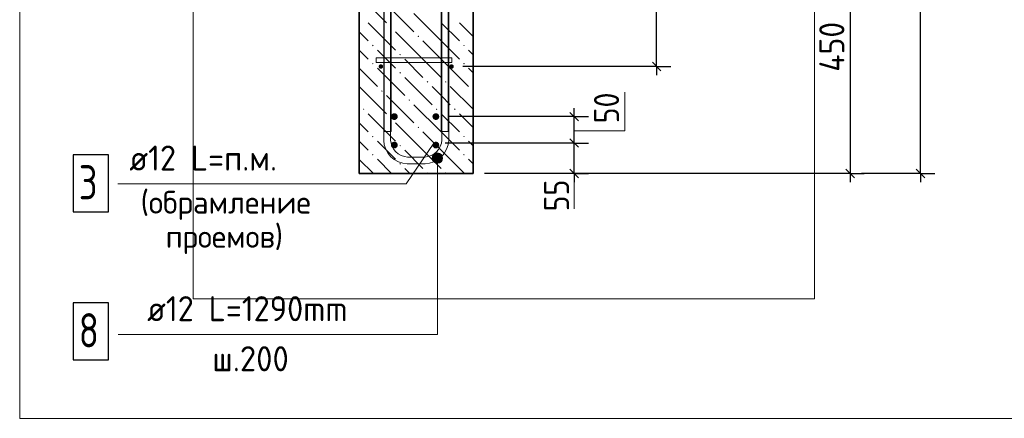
# Model space of a CAD drawing. Header units: millimetres. Extents: x 0 to 50400, y -12 to 35652.
# Tile 15 of 21: x 25102 to 35467, y 7689 to 11891. Entities that reach past the tile are written whole.
import ezdxf

# ---------------------------------------------------------------- set-up
doc = ezdxf.new("R2010")
doc.units = ezdxf.units.MM
doc.linetypes.add('______2', pattern=[324, 240, -84])
for name, color, linetype, lineweight in [('Standard', 7, 'Continuous', 25), ('ЖБ Стена верхний уровень', 7, 'Continuous', 35), ('Позиционная метка линия выноска', 7, 'Continuous', 13)]:
    doc.layers.add(name, color=color, linetype=linetype, lineweight=lineweight)
for name, color, linetype, true_color in [('Стена обрамление Г-обр.', 7, 'Continuous', 0xa0a0a0), ('Стена обрамление П-обр.', 7, 'Continuous', 0xa0a0a0), ('Стена фоновая арматура У1', 7, '______2', 0xa0a0a0), ('Стена фоновая арматура Х1', 7, '______2', 0xa0a0a0), ('Стена фоновая затяжка С-обр.', 7, '______2', 0xa0a0a0)]:
    doc.layers.add(name, color=color, linetype=linetype, true_color=true_color)
doc.styles.add('ISOCPEUR', font='txt')

msp = doc.modelspace()

# ---------------------------------------------------------------- hatches: boundary and pattern name
at = {"layer": 'ЖБ Стена верхний уровень', "linetype": 'Continuous', "lineweight": 18, "transparency": 33554687}
for points in [[(29003, 11811), (29011, 11819), (29019, 11811), (29011, 11803)], [(29291, 11715), (29299, 11723), (29307, 11715), (29299, 11707)], [(28811, 11619), (28819, 11627), (28827, 11619), (28819, 11611)], [(29771, 11619), (29779, 11627), (29787, 11619), (29779, 11611)], [(29099, 11523), (29107, 11531), (29115, 11523), (29107, 11515)], [(28811, 11427), (28819, 11435), (28827, 11427), (28819, 11419)], [(29771, 11427), (29779, 11435), (29787, 11427), (29779, 11419)], [(29099, 11331), (29107, 11339), (29115, 11331), (29107, 11323)], [(29387, 11235), (29395, 11243), (29403, 11235), (29395, 11227)], [(29579, 11235), (29587, 11243), (29595, 11235), (29587, 11227)], [(28907, 11139), (28915, 11147), (28923, 11139), (28915, 11131)], [(29867, 11139), (29875, 11147), (29876, 11146), (29876, 11132), (29875, 11131)], [(29195, 11043), (29203, 11051), (29211, 11043), (29203, 11035)], [(28715, 10947), (28723, 10955), (28731, 10947), (28723, 10939)], [(29483, 10947), (29491, 10955), (29499, 10947), (29491, 10939)], [(29675, 10947), (29683, 10955), (29691, 10947), (29683, 10939)], [(29003, 10851), (29011, 10859), (29019, 10851), (29011, 10843)], [(29291, 10755), (29299, 10763), (29307, 10755), (29299, 10747)], [(28811, 10659), (28819, 10667), (28827, 10659), (28819, 10651)], [(29771, 10659), (29779, 10667), (29787, 10659), (29779, 10651)], [(28811, 10467), (28819, 10475), (28827, 10467), (28819, 10459)], [(29099, 10563), (29107, 10571), (29115, 10563), (29107, 10555)], [(29771, 10467), (29779, 10475), (29787, 10467), (29779, 10459)], [(29099, 10371), (29107, 10379), (29115, 10371), (29107, 10363)], [(29387, 10275), (29395, 10283), (29403, 10275), (29397, 10269), (29393, 10269)], [(29579, 10275), (29587, 10283), (29595, 10275), (29589, 10269), (29585, 10269)]]:
    msp.add_hatch(color=7, dxfattribs=at).paths.add_polyline_path(points, flags=16)
at = {"layer": 'Позиционная метка линия выноска', "linetype": 'Continuous', "lineweight": 13, "transparency": 33554687}
for points in [[(29526, 10479), (29472, 10479), (29452, 10459)], [(29526, 10479), (29452, 10459), (29545, 10459)], [(29472, 10479), (29526, 10479), (29499, 10486)], [(29545, 10459), (29452, 10459), (29445, 10432)], [(29545, 10459), (29445, 10432), (29553, 10432)], [(29553, 10432), (29445, 10432), (29452, 10405)], [(29553, 10432), (29452, 10405), (29545, 10405)], [(29545, 10405), (29452, 10405), (29472, 10386)], [(29545, 10405), (29472, 10386), (29526, 10386)], [(29526, 10386), (29472, 10386), (29499, 10378)]]:
    msp.add_hatch(color=7, dxfattribs=at).paths.add_polyline_path(points)
at = {"layer": 'Стена обрамление Г-обр.', "linetype": 'Continuous', "lineweight": 13, "transparency": 33554687}
for points in [[(29082, 10869), (29079, 10883), (29071, 10895), (29059, 10902), (29046, 10905), (29032, 10902), (29020, 10895), (29012, 10883), (29010, 10869), (29012, 10855), (29020, 10844), (29032, 10836), (29046, 10833), (29059, 10836), (29071, 10844), (29079, 10855)], [(29519, 10869), (29516, 10883), (29509, 10895), (29497, 10902), (29483, 10905), (29469, 10902), (29458, 10895), (29450, 10883), (29447, 10869), (29450, 10855), (29458, 10844), (29469, 10836), (29483, 10833), (29497, 10836), (29509, 10844), (29516, 10855)], [(29082, 10569), (29079, 10583), (29071, 10595), (29059, 10602), (29046, 10605), (29032, 10602), (29020, 10595), (29012, 10583), (29010, 10569), (29012, 10555), (29020, 10544), (29032, 10536), (29046, 10533), (29059, 10536), (29071, 10544), (29079, 10555)], [(29519, 10569), (29516, 10583), (29509, 10595), (29497, 10602), (29483, 10605), (29469, 10602), (29458, 10595), (29450, 10583), (29447, 10569), (29450, 10555), (29458, 10544), (29469, 10536), (29483, 10533), (29497, 10536), (29509, 10544), (29516, 10555)]]:
    msp.add_hatch(color=7, dxfattribs=at).paths.add_polyline_path(points)
at = {"layer": 'Стена фоновая арматура У1', "linetype": 'Continuous', "lineweight": 13, "transparency": 33554687}
for points in [[(28928, 11397), (28926, 11406), (28921, 11414), (28913, 11419), (28904, 11421), (28895, 11419), (28887, 11414), (28882, 11406), (28880, 11397), (28882, 11388), (28887, 11380), (28895, 11375), (28904, 11373), (28913, 11375), (28921, 11380), (28926, 11388)], [(28928, 11397), (28926, 11406), (28921, 11414), (28913, 11419), (28904, 11421), (28895, 11419), (28887, 11414), (28882, 11406), (28880, 11397), (28882, 11388), (28887, 11380), (28895, 11375), (28904, 11373), (28913, 11375), (28921, 11380), (28926, 11388)], [(29672, 11397), (29670, 11406), (29665, 11414), (29657, 11419), (29648, 11421), (29639, 11419), (29631, 11414), (29626, 11406), (29624, 11397), (29626, 11388), (29631, 11380), (29639, 11375), (29648, 11373), (29657, 11375), (29665, 11380), (29670, 11388)], [(29672, 11397), (29670, 11406), (29665, 11414), (29657, 11419), (29648, 11421), (29639, 11419), (29631, 11414), (29626, 11406), (29624, 11397), (29626, 11388), (29631, 11380), (29639, 11375), (29648, 11373), (29657, 11375), (29665, 11380), (29670, 11388)]]:
    msp.add_hatch(color=7, dxfattribs=at).paths.add_polyline_path(points)

# ---------------------------------------------------------------- linework, layer by layer
at = {"layer": 'Standard', "color": 254, "linetype": 'Continuous', "lineweight": 13, "true_color": 0xc4c4ff, "transparency": 33554687}
msp.add_line((26928, 20198), (26928, 8947), dxfattribs=at)
at = {"layer": 'Standard', "color": 7, "linetype": 'Continuous', "lineweight": -3, "transparency": 33554687}
for p, q in [((33843, 12969), (33843, 10269)), ((31807, 11397), (29768, 11397)), ((31807, 11397), (31657, 11397)), ((31807, 11397), (31957, 11397)), ((31807, 11397), (31807, 11307)), ((30938, 10869), (30938, 10959)), ((30938, 10869), (29613, 10869)), ((30938, 10869), (30788, 10869)), ((30938, 10869), (31088, 10869)), ((30938, 10591), (30938, 10869)), ((30938, 10591), (29581, 10591)), ((30938, 10591), (30788, 10591)), ((30938, 10591), (31088, 10591)), ((30938, 10269), (30938, 10591)), ((33843, 10269), (29996, 10269)), ((30938, 10269), (30788, 10269)), ((30938, 10269), (31088, 10269)), ((30938, 10269), (30938, 10269)), ((30938, 10269), (30938, 10179)), ((33843, 10269), (33693, 10269)), ((33843, 10269), (33993, 10269)), ((33843, 10269), (33843, 10179)), ((34585, 10269), (33963, 10269)), ((34585, 10269), (34435, 10269)), ((34585, 10269), (34735, 10269)), ((34585, 10269), (34585, 10179))]:
    msp.add_line(p, q, dxfattribs=at)
at = {"layer": 'Standard', "color": 7, "linetype": 'Continuous', "lineweight": 25, "transparency": 33554687}
for p, q in [((31852, 11352), (31762, 11442)), ((30983, 10824), (30893, 10914)), ((30983, 10546), (30893, 10636)), ((30983, 10224), (30893, 10314)), ((33798, 10314), (33888, 10224)), ((34630, 10224), (34540, 10314))]:
    msp.add_line(p, q, dxfattribs=at)
at = {"layer": 'Standard', "color": 7, "linetype": 'Continuous', "lineweight": 13, "transparency": 33554687}
for p, q in [((31472, 10719), (31472, 11127)), ((30938, 10719), (31472, 10719)), ((30938, 10269), (30938, 9897))]:
    msp.add_line(p, q, dxfattribs=at)
msp.add_lwpolyline([(39300, 20198), (25102, 20198), (25102, 7689), (39300, 7689), (39300, 20198)], dxfattribs=at)
at = {"layer": 'Standard', "color": 254, "linetype": 'Continuous', "lineweight": 13, "true_color": 0xc4c4ff, "transparency": 33554687}
msp.add_lwpolyline([(26928, 8947), (33468, 8947), (33468, 20198)], dxfattribs=at)
at = {"layer": 'Standard', "color": 7, "linetype": 'Continuous', "lineweight": -3, "transparency": 33554687}
for points in [[(34585, 10269), (34585, 15137), (34585, 15137), (34585, 18069)], [(31807, 11397), (31807, 13399), (31807, 13399), (31807, 17349)]]:
    msp.add_lwpolyline(points, dxfattribs=at)
at = {"layer": 'ЖБ Стена верхний уровень', "color": 7, "linetype": 'Continuous', "lineweight": 35, "transparency": 33554687}
for p, q in [((28676, 12969), (28676, 10269)), ((29876, 10269), (29876, 12969)), ((28676, 10269), (29876, 10269))]:
    msp.add_line(p, q, dxfattribs=at)
at = {"layer": 'ЖБ Стена верхний уровень', "color": 9, "linetype": 'Continuous', "lineweight": 18, "true_color": 0xc7c7c7, "transparency": 33554687}
for p, q in [((28676, 12146), (28963, 11859)), ((28963, 12051), (29251, 11763)), ((29539, 11667), (29251, 11955)), ((28771, 11859), (29059, 11571)), ((29539, 11859), (29731, 11667)), ((29731, 11859), (29876, 11714)), ((28676, 11762), (28771, 11667)), ((29347, 11475), (29059, 11763)), ((29347, 11667), (29539, 11475)), ((29539, 11667), (29731, 11475)), ((28676, 11570), (28771, 11475)), ((28963, 11475), (28867, 11571)), ((29876, 11522), (29827, 11571)), ((29059, 11379), (28963, 11475)), ((29155, 11475), (29347, 11283)), ((29347, 11475), (29539, 11283)), ((29539, 11475), (29827, 11187)), ((28676, 11378), (28867, 11187)), ((28867, 11379), (29155, 11091)), ((29827, 11379), (29876, 11330)), ((29155, 11283), (29443, 10995)), ((28676, 11186), (28963, 10899)), ((28963, 11091), (29251, 10803)), ((29539, 11091), (29443, 11187)), ((29635, 10995), (29539, 11091)), ((29635, 11187), (29876, 10946)), ((29539, 10707), (29251, 10995)), ((28771, 10899), (29059, 10611)), ((29539, 10899), (29731, 10707)), ((29731, 10899), (29876, 10754)), ((28676, 10802), (28771, 10707)), ((29347, 10515), (29059, 10803)), ((29347, 10707), (29539, 10515)), ((29539, 10707), (29731, 10515)), ((28676, 10610), (28771, 10515)), ((28963, 10515), (28867, 10611)), ((29876, 10562), (29827, 10611)), ((29059, 10419), (28963, 10515)), ((29155, 10515), (29347, 10323)), ((29347, 10515), (29539, 10323)), ((29539, 10515), (29785, 10269)), ((28676, 10418), (28825, 10269)), ((28867, 10419), (29017, 10269)), ((29827, 10419), (29876, 10370)), ((29155, 10323), (29209, 10269))]:
    msp.add_line(p, q, dxfattribs=at)
at = {"layer": 'Позиционная метка линия выноска', "color": 7, "linetype": 'Continuous', "lineweight": 13, "transparency": 33554687}
for p, q in [((29499, 10486), (29499, 10486)), ((29445, 10432), (29445, 10432)), ((29499, 10378), (29499, 10378)), ((29553, 10432), (29553, 10432))]:
    msp.add_line(p, q, dxfattribs=at)
for points in [[(29461, 10591), (29172, 10159), (26136, 10159)], [(29499, 10432), (29499, 8572), (26139, 8572)]]:
    msp.add_lwpolyline(points, dxfattribs=at)
msp.add_circle((29499, 10432), 54, dxfattribs=at)
at = {"layer": 'Стена обрамление Г-обр.', "color": 7, "linetype": 'Continuous', "lineweight": 25, "transparency": 33554687}
msp.add_lwpolyline([(25664, 9865), (26036, 9865), (26036, 10465), (25664, 10465), (25664, 9865)], dxfattribs=at)
at = {"layer": 'Стена обрамление П-обр.', "color": 38, "linetype": 'Continuous', "lineweight": 13, "true_color": 0x5f1e0f, "transparency": 33554687}
for points in [[(29618, 14042), (29618, 10617), (29612, 10572), (29596, 10525), (29572, 10482), (29542, 10446), (29506, 10416), (29463, 10392), (29416, 10377), (29371, 10370), (29181, 10370), (29136, 10377), (29089, 10392), (29045, 10416), (29010, 10446), (28980, 10482), (28956, 10525), (28940, 10572), (28934, 10617), (28934, 14042)], [(29006, 14042), (29006, 10622), (29011, 10588), (29022, 10554), (29039, 10523), (29061, 10497), (29086, 10476), (29118, 10458), (29152, 10447), (29186, 10442), (29366, 10442), (29400, 10447), (29434, 10458), (29465, 10476), (29491, 10497), (29512, 10523), (29530, 10554), (29541, 10588), (29546, 10622), (29546, 14042)]]:
    msp.add_lwpolyline(points, dxfattribs=at)
at = {"layer": 'Стена обрамление П-обр.', "color": 7, "linetype": 'Continuous', "lineweight": 25, "transparency": 33554687}
msp.add_lwpolyline([(25664, 8305), (26036, 8305), (26036, 8905), (25664, 8905), (25664, 8305)], dxfattribs=at)
at = {"layer": 'Стена фоновая арматура Х1', "color": 7, "linetype": 'Continuous', "lineweight": 18, "transparency": 33554687}
for p, q in [((28940, 10712), (28940, 20198)), ((29540, 10712), (29540, 20198))]:
    msp.add_line(p, q, dxfattribs=at)
for points in [[(29012, 20198), (29012, 10712), (28940, 10712)], [(29612, 20198), (29612, 10712), (29540, 10712)]]:
    msp.add_lwpolyline(points, dxfattribs=at)
at = {"layer": 'Стена фоновая затяжка С-обр.', "color": 98, "linetype": 'Continuous', "lineweight": 13, "true_color": 0x005000, "transparency": 33554687}
msp.add_lwpolyline([(28853, 11489), (29651, 11489), (29651, 11441), (28853, 11441), (28853, 11489)], dxfattribs=at)

# ---------------------------------------------------------------- texts
at = {"layer": 'Standard', "color": 7, "linetype": 'Continuous', "lineweight": 25, "transparency": 33554687, "char_height": 264, "attachment_point": 7, "rotation": 90, "style": 'ISOCPEUR'}
for s, insert, width in [('\\W0.92;450', (33783, 11342), 701.33), ('\\W0.87;50', (31412, 10798), 484.72), ('\\W0.87;55', (30886, 9870), 484.71)]:
    msp.add_mtext(s, dxfattribs=dict(at, insert=insert, width=width))
at = {"layer": 'Standard', "color": 7, "linetype": 'Continuous', "lineweight": 18, "transparency": 33554687, "char_height": 240, "attachment_point": 7, "style": 'ISOCPEUR'}
for s, insert, width in [('\\W0.97;(обрамление', (26375, 9781), 1939.55), ('\\W0.96;проемов)', (26639, 9421), 1410.69)]:
    msp.add_mtext(s, dxfattribs=dict(at, insert=insert, width=width))
at = {"layer": 'Стена обрамление Г-обр.', "color": 7, "linetype": 'Continuous', "lineweight": 13, "transparency": 33554687, "attachment_point": 7, "style": 'ISOCPEUR'}
for s, insert, char_height, width in [('\\W0.94;ø12 L=п.м. ', (26256, 10300), 264, 1918.97), ('\\W0.78;3', (25724, 9997), 360, 391.69)]:
    msp.add_mtext(s, dxfattribs=dict(at, insert=insert, char_height=char_height, width=width))
at = {"layer": 'Стена обрамление П-обр.', "color": 7, "linetype": 'Continuous', "lineweight": 13, "transparency": 33554687, "attachment_point": 7, "style": 'ISOCPEUR'}
for s, insert, char_height, width in [('\\W0.94;ø12 L=1290mm ', (26443, 8713), 264, 2525.26), ('\\W0.78;8', (25724, 8437), 360, 391.69), ('\\W0.95;ш.200 ', (27129, 8185), 264, 1154.55)]:
    msp.add_mtext(s, dxfattribs=dict(at, insert=insert, char_height=char_height, width=width))

doc.saveas('drawing.dxf')
